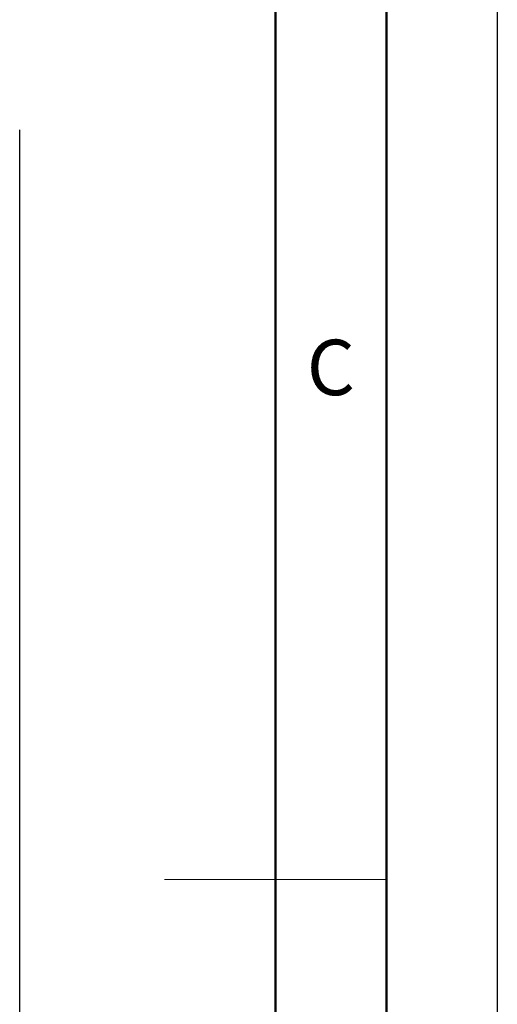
# Model space of a CAD drawing. Header units: millimetres. Extents: x 1316 to 1736, y 283 to 580.
# Tile 23 of 24: x 1715 to 1736, y 425 to 470. Entities that reach past the tile are written whole.
import ezdxf

# ---------------------------------------------------------------- set-up
doc = ezdxf.new("R2010")
doc.units = ezdxf.units.MM
doc.styles.get("Standard").update_dxf_attribs({"font": 'arial.ttf'})

msp = doc.modelspace()

# ---------------------------------------------------------------- linework, layer by layer
at = {"lineweight": 50}
for p, q in [((1731.198, 574.555), (1731.198, 287.555)), ((1726.198, 569.555), (1726.198, 292.555))]:
    msp.add_line(p, q, dxfattribs=at)
at = {"color": 7, "linetype": 'Continuous', "lineweight": 25}
msp.add_line((1714.674, 379.608), (1714.674, 464.843), dxfattribs=at)
at = {"lineweight": 18}
msp.add_line((1731.198, 431.055), (1721.198, 431.055), dxfattribs=at)
msp.add_lwpolyline([(1316.198, 579.555), (1736.198, 579.555), (1736.198, 282.555), (1316.198, 282.555)], close=True)

# ---------------------------------------------------------------- texts
at = {"lineweight": 50, "insert": (1728.698, 454.138), "char_height": 2.5, "attachment_point": 5}
msp.add_mtext_dynamic_manual_height_columns('C', width=5, gutter_width=12.5, heights=[0], dxfattribs=at)

doc.saveas('drawing.dxf')
